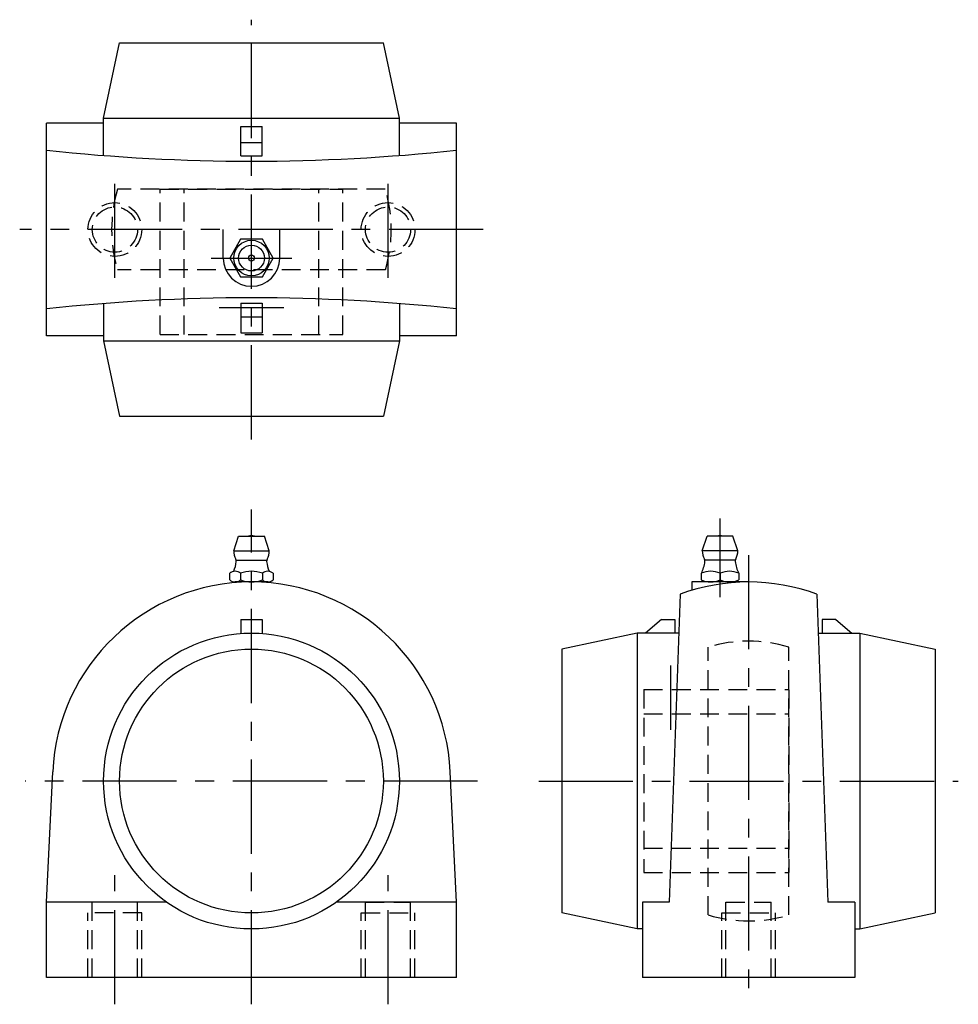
# Model space of a CAD drawing. Extents: x -43 to 131, y -5 to 178.
import ezdxf

# ---------------------------------------------------------------- set-up
doc = ezdxf.new("R2010")
doc.units = 0
doc.header["$LTSCALE"] = 14
doc.header["$MEASUREMENT"] = 0
doc.linetypes.add('CENTER', pattern=[2, 1.25, -0.25, 0.25, -0.25])
doc.linetypes.add('HIDDEN', pattern=[0.375, 0.25, -0.125])
doc.layers.get('0').update_dxf_attribs({"linetype": 'CONTINUOUS'})
doc.layers.add('CENTER', color=1, linetype='CENTER')
doc.layers.add('HIDDEN', color=3, linetype='HIDDEN')

msp = doc.modelspace()

# ---------------------------------------------------------------- linework, layer by layer
for p, q in [((-27.5, 159.71), (-24.52, 173.71)), ((-24.52, 173.71), (24.52, 173.71)), ((27.5, 159.71), (24.52, 173.71)), ((-27.5, 152.78), (-27.5, 159.71)), ((-27.5, 159.71), (27.5, 159.71)), ((27.5, 152.78), (27.5, 159.71)), ((-38.1, 119.26), (-38.1, 158.76)), ((-27.5, 158.76), (-38.1, 158.76)), ((-2, 152.71), (-2, 158.19)), ((-2, 158.19), (2, 158.19)), ((2, 152.71), (2, 158.19)), ((38.1, 158.76), (27.5, 158.76)), ((38.1, 119.26), (38.1, 158.76)), ((-2, 155.21), (2, 155.21)), ((-2, 152.71), (2, 152.71)), ((-5.25, 133.71), (-5.25, 139.01)), ((5.25, 133.71), (5.25, 139.01)), ((-27.5, 125.25), (-27.5, 118.31)), ((-2, 125.31), (-2, 119.84)), ((-2, 125.31), (2, 125.31)), ((2, 125.31), (2, 119.84)), ((27.5, 125.25), (27.5, 118.31)), ((-2, 122.81), (2, 122.81)), ((-27.5, 119.26), (-38.1, 119.26)), ((-2, 119.84), (2, 119.84)), ((38.1, 119.26), (27.5, 119.26)), ((-27.5, 118.31), (27.5, 118.31)), ((-27.5, 118.31), (-24.52, 104.31)), ((27.5, 118.31), (24.52, 104.31)), ((-24.52, 104.31), (24.52, 104.31)), ((-3.3, 79.3), (-2.4, 82)), ((-2.4, 82), (2.4, 82)), ((3.3, 79.3), (2.4, 82)), ((83.83, 79.3), (84.73, 82)), ((89.53, 82), (84.73, 82)), ((90.43, 79.3), (89.53, 82)), ((-3.3, 79.3), (3.3, 79.3)), ((90.43, 79.3), (83.83, 79.3)), ((-2.8, 77.55), (2.8, 77.55)), ((89.93, 77.55), (84.33, 77.55)), ((-4.04, 73.87), (-4.04, 75.13)), ((-2.02, 75.13), (-2.02, 73.87)), ((2.02, 75.13), (2.02, 73.87)), ((4.04, 75.13), (4.04, 73.87)), ((83.63, 75.13), (83.63, 73.87)), ((87.13, 75.13), (87.13, 73.87)), ((90.63, 75.13), (90.63, 73.87)), ((3.03, 73.5), (-3.03, 73.5)), ((81.88, 73.5), (81.88, 71.96)), ((92.43, 73.5), (81.88, 73.5)), ((88.88, 73.5), (85.38, 73.5)), ((79.73, 71.25), (77.68, 14)), ((105.13, 71.25), (107.18, 14)), ((-2, 66.5), (-2, 63.93)), ((-2, 66.5), (2, 66.5)), ((2, 66.5), (2, 63.93)), ((76.23, 66.5), (73.25, 64)), ((76.23, 66.5), (78.73, 66.5)), ((78.73, 66.5), (78.73, 64)), ((106.13, 66.5), (106.13, 64)), ((108.63, 66.5), (106.13, 66.5)), ((108.63, 66.5), (111.61, 64)), ((71.73, 64), (57.73, 61.02)), ((79.47, 64), (71.73, 64)), ((71.73, 64), (71.73, 9)), ((105.39, 64), (113.13, 64)), ((113.13, 64), (113.13, 9)), ((113.13, 64), (127.13, 61.02)), ((57.73, 61.02), (57.73, 11.98)), ((127.13, 61.02), (127.13, 11.98)), ((-38.1, 14), (-36.96, 38.24)), ((38.1, 14), (36.96, 38.24)), ((-38.1, 0), (-38.1, 14)), ((-15.81, 14), (-38.1, 14)), ((38.1, 14), (15.81, 14)), ((38.1, 0), (38.1, 14)), ((72.68, 14), (72.68, 0)), ((77.68, 14), (72.68, 14)), ((112.18, 14), (107.18, 14)), ((112.18, 14), (112.18, 0)), ((71.73, 9), (57.73, 11.98)), ((113.13, 9), (127.13, 11.98)), ((72.68, 9), (71.73, 9)), ((112.18, 9), (113.13, 9)), ((38.1, 0), (-38.1, 0)), ((112.18, 0), (72.68, 0))]:
    msp.add_line(p, q)
msp.add_lwpolyline([(-2.02, 137.21), (-4.04, 133.71), (-2.02, 130.21), (2.02, 130.21), (4.04, 133.71), (2.02, 137.21)], close=True)
for centre, radius in [((0, 133.71), 3.3), ((0, 133.71), 2.4), ((0, 133.71), 0.555), ((0, 36.5), 27.5), ((0, 36.5), 24.52)]:
    msp.add_circle(centre, radius)
for centre, radius, start, end in [((0, 506.79), 355.08, 263.8403, 276.1597), ((0, 133.71), 5.25, 180, 0), ((0, -228.76), 355.08, 83.8403, 96.1597), ((0, 80.51), 1.59, 69.555, 110.445), ((87.13, 80.51), 1.59, 69.555, 110.445), ((0, 79.3), 3.3, 180, 208.0616), ((0, 79.3), 3.3, 331.9384, 0), ((87.13, 79.3), 3.3, 180, 208.0616), ((87.13, 79.3), 3.3, 331.9384, 0), ((-8.79, 77.92), 6, 336.1715, 353.8983), ((-3.62, 77.37), 0.8, 353.8983, 28.0616), ((3.62, 77.37), 0.8, 151.9384, 186.1017), ((8.79, 77.92), 6, 186.1017, 203.8285), ((78.34, 77.92), 6, 332.3723, 353.8983), ((83.51, 77.37), 0.8, 353.8983, 28.0616), ((90.75, 77.37), 0.8, 151.9384, 186.1017), ((95.92, 77.92), 6, 186.1017, 207.6277), ((-3.03, 73.94), 1.56, 49.7398, 130.2602), ((0, 69.8), 5.7, 69.2291, 110.7709), ((3.03, 73.94), 1.56, 49.7398, 130.2602), ((85.38, 71.18), 4.32, 66.1022, 113.8978), ((88.88, 71.18), 4.32, 66.1022, 113.8978), ((0, 36.5), 37, 2.6948, 177.3052), ((-3.03, 75.06), 1.56, 229.7398, 310.2602), ((0, 79.2), 5.7, 249.2291, 290.7709), ((3.03, 75.06), 1.56, 229.7398, 310.2602), ((92.43, 36.5), 37, 69.9254, 110.0746), ((85.38, 77.82), 4.32, 246.1022, 293.8978), ((88.88, 77.82), 4.32, 246.1022, 293.8978)]:
    msp.add_arc(centre, radius, start, end)
at = {"layer": 'CENTER'}
for p, q in [((0, 100.01), (0, 178.01)), ((-25.4, 130.01), (-25.4, 148.01)), ((25.4, 130.01), (25.4, 148.01)), ((43.1, 139.01), (-43.1, 139.01)), ((-7.51, 133.71), (7.51, 133.71)), ((-6, 124.51), (6, 124.51)), ((0, -5), (0, 87)), ((87.13, 70.68), (87.13, 85.28)), ((92.43, 78.5), (92.43, -5)), ((77.93, 58), (77.93, 46)), ((42.05, 36.5), (-42.05, 36.5)), ((53.43, 36.5), (131.43, 36.5)), ((-25.4, -5), (-25.4, 19)), ((25.4, -5), (25.4, 19))]:
    msp.add_line(p, q, dxfattribs=at)
at = {"layer": 'HIDDEN'}
for p, q in [((24.89, 146.51), (-24.89, 146.51)), ((-17, 119.51), (-17, 146.51)), ((-17, 146.51), (17, 146.51)), ((-12.5, 119.51), (-12.5, 146.51)), ((12.5, 119.51), (12.5, 146.51)), ((17, 119.51), (17, 146.51)), ((24.89, 131.51), (-24.89, 131.51)), ((-17, 119.51), (17, 119.51)), ((84.93, 11.61), (84.93, 61.39)), ((99.93, 11.61), (99.93, 61.39)), ((72.93, 53.5), (72.93, 19.5)), ((72.93, 53.5), (99.93, 53.5)), ((99.93, 53.5), (99.93, 19.5)), ((72.93, 49), (99.93, 49)), ((72.93, 24), (99.93, 24)), ((72.93, 19.5), (99.93, 19.5)), ((-21.2, 14), (-29.6, 14)), ((-29.6, 0), (-29.6, 14)), ((-21.2, 0), (-21.2, 14)), ((21.2, 14), (29.6, 14)), ((21.2, 0), (21.2, 14)), ((29.6, 0), (29.6, 14)), ((88.23, 14), (96.63, 14)), ((88.23, 0), (88.23, 14)), ((96.63, 0), (96.63, 14)), ((-20.4, 12), (-30.4, 12)), ((-30.4, 0), (-30.4, 12)), ((-20.4, 0), (-20.4, 12)), ((20.4, 12), (30.4, 12)), ((20.4, 0), (20.4, 12)), ((30.4, 0), (30.4, 12)), ((87.43, 12), (97.43, 12)), ((87.43, 0), (87.43, 12)), ((97.43, 0), (97.43, 12))]:
    msp.add_line(p, q, dxfattribs=at)
for centre, radius in [((-25.4, 139.01), 5), ((-25.4, 139.01), 4.2), ((25.4, 139.01), 5), ((25.4, 139.01), 4.2)]:
    msp.add_circle(centre, radius, dxfattribs=at)
for centre, start, end in [((0, 139.01), 163.2341, 196.7659), ((0, 139.01), 343.2341, 16.7659), ((92.43, 36.5), 73.2341, 106.7659), ((92.43, 36.5), 253.2341, 286.7659)]:
    msp.add_arc(centre, 26, start, end, dxfattribs=at)

doc.saveas('drawing.dxf')
